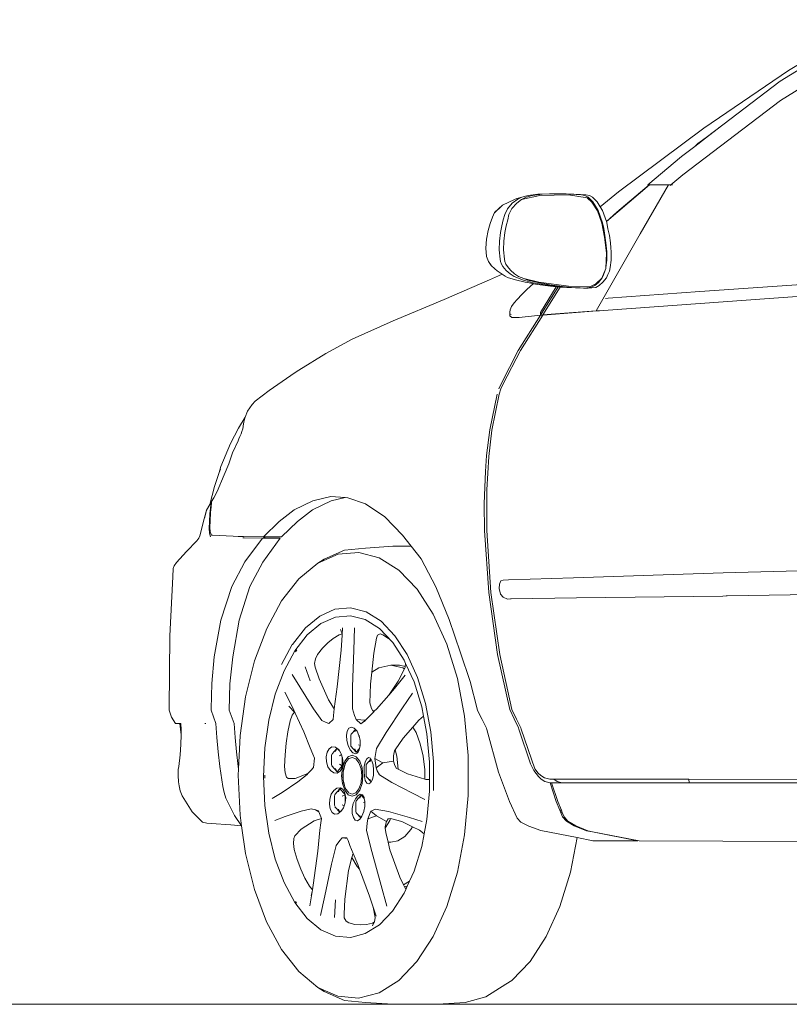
# Model space of a CAD drawing. Header units: inches. Extents: x 1987 to 3775, y 142 to 1299.
# Tile 36 of 50: x 2948 to 2991, y 1212 to 1268. Entities that reach past the tile are written whole.
import ezdxf

# ---------------------------------------------------------------- set-up
doc = ezdxf.new("R2010")
doc.units = ezdxf.units.IN
doc.header["$MEASUREMENT"] = 0
doc.layers.add('CAR', color=173, linetype='Continuous', lineweight=13)

# ---------------------------------------------------------------- blocks, each defined once
blk = doc.blocks.new('A$C50574290')
at = {"layer": 'CAR'}
for p, q in [((78.227, 55.84), (83.046, 52.96)), ((83.52, 52.35), (78.807, 55.268)), ((78.878, 54.132), (83.498, 51.266)), ((83.046, 52.96), (87.848, 49.69)), ((86.756, 49.881), (83.52, 52.35)), ((83.498, 51.266), (89.028, 47.051)), ((86.772, 49.87), (86.756, 49.881)), ((87.571, 49.259), (86.756, 49.881)), ((86.772, 49.87), (87.707, 49.166)), ((87.707, 49.166), (87.571, 49.259)), ((88.362, 48.656), (87.571, 49.259)), ((87.707, 49.166), (88.178, 48.811)), ((87.848, 49.69), (92.678, 46.075)), ((88.178, 48.811), (88.362, 48.656)), ((89.114, 48.082), (88.362, 48.656)), ((91.016, 46.484), (89.114, 48.082)), ((89.028, 47.051), (89.716, 46.48)), ((89.625, 46.48), (89.694, 46.48)), ((89.747, 46.437), (89.694, 46.48)), ((89.716, 46.48), (89.694, 46.48)), ((89.716, 46.48), (89.856, 46.48)), ((89.856, 46.48), (90.57, 46.483)), ((91.453, 43.693), (89.856, 46.48)), ((90.573, 46.48), (89.856, 46.48)), ((90.57, 46.483), (90.933, 46.484)), ((90.57, 46.483), (90.573, 46.48)), ((90.573, 46.48), (90.929, 46.48)), ((90.929, 46.48), (90.932, 46.477)), ((90.94, 46.478), (90.932, 46.477)), ((90.932, 46.477), (93.364, 44.39)), ((90.933, 46.484), (90.94, 46.478)), ((90.933, 46.484), (90.977, 46.484)), ((90.94, 46.478), (92.777, 44.926)), ((90.977, 46.484), (91.016, 46.484)), ((91.016, 46.484), (90.98, 46.481)), ((92.678, 46.075), (93.722, 45.231)), ((94.164, 45.78), (94.328, 45.864)), ((94.328, 45.864), (94.537, 45.9)), ((94.41, 45.776), (94.585, 45.863)), ((95.521, 45.9), (94.464, 45.736)), ((94.537, 45.9), (94.845, 45.928)), ((94.585, 45.863), (94.784, 45.904)), ((94.784, 45.904), (95.086, 45.925)), ((94.845, 45.928), (95.221, 45.944)), ((95.086, 45.925), (95.464, 45.943)), ((95.221, 45.944), (95.648, 45.972)), ((95.464, 45.943), (95.891, 45.957)), ((97.145, 45.864), (95.521, 45.9)), ((95.648, 45.972), (96.346, 45.964)), ((95.891, 45.957), (96.425, 45.961)), ((96.346, 45.964), (96.598, 45.962)), ((96.346, 45.964), (96.425, 45.961)), ((96.425, 45.961), (97.019, 45.94)), ((96.598, 45.962), (97.268, 45.938)), ((97.019, 45.94), (97.563, 45.868)), ((98.188, 45.641), (97.145, 45.864)), ((97.268, 45.938), (97.806, 45.874)), ((97.563, 45.868), (97.915, 45.776)), ((97.806, 45.874), (98.447, 45.696)), ((97.806, 45.874), (98.165, 45.769)), ((93.593, 45.02), (93.722, 45.231)), ((93.722, 45.231), (93.897, 45.52)), ((93.843, 45.016), (94.148, 45.519)), ((94.192, 45.487), (93.873, 44.996)), ((93.897, 45.52), (94.164, 45.78)), ((94.148, 45.519), (94.41, 45.776)), ((94.464, 45.736), (94.192, 45.487)), ((97.915, 45.776), (98.158, 45.664)), ((98.158, 45.664), (98.188, 45.641)), ((98.165, 45.769), (98.403, 45.66)), ((98.188, 45.641), (98.459, 45.428)), ((98.403, 45.66), (98.712, 45.435)), ((98.447, 45.696), (98.582, 45.637)), ((98.459, 45.428), (98.736, 45.124)), ((98.582, 45.637), (99.271, 45.318)), ((98.712, 45.435), (98.977, 45.118)), ((99.271, 45.318), (99.721, 44.914)), ((99.271, 45.318), (99.322, 45.27)), ((99.322, 45.27), (99.724, 44.891)), ((92.777, 44.926), (93.37, 44.404)), ((93.37, 44.404), (93.593, 45.02)), ((93.596, 44.327), (93.843, 45.016)), ((93.873, 44.996), (93.639, 44.307)), ((98.736, 45.124), (98.904, 44.796)), ((98.904, 44.796), (98.972, 44.496)), ((98.977, 45.118), (99.139, 44.794)), ((99.139, 44.794), (99.224, 44.498)), ((99.721, 44.914), (99.836, 44.638)), ((93.282, 43.98), (93.343, 44.332)), ((93.343, 44.332), (93.364, 44.39)), ((93.364, 44.39), (93.37, 44.404)), ((93.639, 44.307), (93.487, 43.511)), ((93.523, 43.99), (93.596, 44.327)), ((98.972, 44.496), (99.061, 44.156)), ((99.061, 44.156), (99.136, 43.764)), ((99.224, 44.498), (99.308, 44.153)), ((99.308, 44.153), (99.382, 43.768)), ((99.836, 44.638), (99.958, 44.289)), ((99.958, 44.289), (100.072, 43.887)), ((93.946, 39.326), (91.453, 43.693)), ((93.145, 43.176), (93.203, 43.604)), ((93.203, 43.604), (93.282, 43.98)), ((93.395, 43.176), (93.453, 43.599)), ((93.453, 43.599), (93.523, 43.99)), ((99.136, 43.764), (99.194, 43.284)), ((99.382, 43.768), (99.44, 43.289)), ((100.072, 43.887), (100.17, 43.389)), ((93.121, 42.911), (93.145, 43.176)), ((93.353, 42.681), (93.395, 43.176)), ((93.487, 43.511), (93.37, 42.592)), ((99.194, 43.284), (99.205, 42.784)), ((99.44, 43.289), (99.454, 42.784)), ((100.17, 43.389), (100.21, 42.884)), ((93.1, 42.684), (93.121, 42.911)), ((93.104, 42.204), (93.1, 42.684)), ((93.349, 42.209), (93.353, 42.681)), ((93.37, 42.592), (93.411, 41.732)), ((99.205, 42.784), (99.15, 42.268)), ((99.454, 42.784), (99.407, 42.266)), ((100.21, 42.884), (100.168, 42.401)), ((93.148, 41.792), (93.104, 42.204)), ((93.395, 41.792), (93.349, 42.209)), ((99.068, 41.984), (98.986, 41.84)), ((99.126, 42.12), (99.068, 41.984)), ((99.15, 42.268), (99.126, 42.12)), ((99.314, 41.982), (99.238, 41.85)), ((99.372, 42.121), (99.314, 41.982)), ((99.407, 42.266), (99.372, 42.121)), ((99.901, 41.902), (99.694, 41.704)), ((100.022, 42.07), (99.901, 41.902)), ((100.022, 42.07), (99.915, 41.926)), ((100.066, 42.13), (100.022, 42.07)), ((100.066, 42.13), (100.069, 42.135)), ((100.168, 42.401), (100.069, 42.135)), ((93.203, 41.576), (93.148, 41.792)), ((93.285, 41.38), (93.203, 41.576)), ((93.367, 41.208), (93.285, 41.38)), ((93.411, 41.732), (93.395, 41.792)), ((93.411, 41.732), (93.639, 41.19)), ((93.452, 41.574), (93.411, 41.732)), ((93.529, 41.378), (93.452, 41.574)), ((93.62, 41.204), (93.529, 41.378)), ((98.586, 41.424), (98.357, 41.272)), ((98.805, 41.632), (98.586, 41.424)), ((98.837, 41.427), (98.606, 41.269)), ((98.986, 41.84), (98.805, 41.632)), ((99.055, 41.623), (98.837, 41.427)), ((99.238, 41.85), (99.055, 41.623)), ((99.288, 41.407), (99.122, 41.297)), ((99.576, 41.598), (99.288, 41.407)), ((99.484, 41.317), (99.288, 41.407)), ((99.694, 41.704), (99.576, 41.598)), ((88.069, 40.421), (76.057, 41.273)), ((93.569, 40.948), (93.367, 41.208)), ((93.781, 40.76), (93.569, 40.948)), ((93.818, 40.94), (93.62, 41.204)), ((93.639, 41.19), (93.967, 40.86)), ((94.026, 40.76), (93.818, 40.94)), ((93.967, 40.86), (94.276, 40.707)), ((95.527, 40.719), (97.202, 40.955)), ((96.588, 40.804), (95.853, 40.708)), ((96.842, 40.801), (96.097, 40.701)), ((97.287, 40.825), (96.535, 40.727)), ((97.252, 40.932), (96.588, 40.804)), ((97.517, 40.926), (96.842, 40.801)), ((97.202, 40.955), (98.058, 41.161)), ((97.819, 41.072), (97.252, 40.932)), ((97.52, 40.867), (97.287, 40.825)), ((98.069, 41.068), (97.517, 40.926)), ((97.552, 40.873), (97.52, 40.867)), ((97.546, 40.845), (97.52, 40.867)), ((97.552, 40.873), (97.546, 40.845)), ((97.654, 40.752), (97.546, 40.845)), ((97.975, 40.949), (97.552, 40.873)), ((98.058, 41.161), (97.819, 41.072)), ((98.521, 41.078), (97.975, 40.949)), ((98.357, 41.272), (98.058, 41.161)), ((98.606, 41.269), (98.069, 41.068)), ((98.983, 41.219), (98.521, 41.078)), ((99.122, 41.297), (98.983, 41.219)), ((100.009, 41.08), (99.484, 41.317)), ((102.566, 39.976), (100.009, 41.08)), ((75.021, 40.679), (84.129, 40.037)), ((93.265, 40.04), (88.069, 40.421)), ((93.972, 40.66), (93.781, 40.76)), ((94.413, 40.616), (93.972, 40.66)), ((94.216, 40.667), (94.026, 40.76)), ((94.619, 40.619), (94.216, 40.667)), ((94.276, 40.707), (95.527, 40.719)), ((94.619, 40.619), (94.413, 40.616)), ((94.413, 40.616), (94.548, 40.615)), ((94.548, 40.615), (94.662, 40.614)), ((94.868, 40.624), (94.619, 40.619)), ((95.124, 40.625), (94.662, 40.614)), ((95.35, 40.66), (94.868, 40.624)), ((95.607, 40.654), (95.124, 40.625)), ((95.549, 40.65), (95.124, 40.625)), ((95.853, 40.708), (95.35, 40.66)), ((95.549, 40.65), (95.607, 40.654)), ((96.097, 40.701), (95.607, 40.654)), ((95.986, 40.678), (95.607, 40.654)), ((96.042, 40.682), (95.986, 40.678)), ((95.986, 40.678), (96.974, 39.095)), ((96.103, 40.687), (96.042, 40.682)), ((96.225, 40.698), (96.103, 40.687)), ((97.101, 39.076), (96.103, 40.687)), ((96.535, 40.727), (96.225, 40.698)), ((96.225, 40.698), (97.113, 39.24)), ((97.92, 40.504), (97.654, 40.752)), ((98.169, 40.264), (97.92, 40.504)), ((98.436, 39.976), (98.169, 40.264)), ((93.272, 39.376), (84.129, 40.037)), ((93.423, 40.029), (93.265, 40.04)), ((98.61, 39.784), (98.436, 39.976)), ((98.753, 39.572), (98.61, 39.784)), ((105.471, 38.767), (102.566, 39.976)), ((93.771, 39.336), (93.272, 39.376)), ((93.895, 39.325), (93.771, 39.336)), ((93.946, 39.326), (93.895, 39.325)), ((96.266, 39.134), (93.895, 39.325)), ((96.256, 39.15), (93.946, 39.326)), ((96.256, 39.15), (96.266, 39.134)), ((96.974, 39.095), (96.256, 39.15)), ((96.724, 39.097), (96.266, 39.134)), ((96.724, 39.097), (96.974, 39.095)), ((96.977, 39.076), (96.724, 39.097)), ((97.101, 39.076), (97.113, 39.24)), ((98.834, 39.388), (98.753, 39.572)), ((98.769, 39.112), (98.848, 39.164)), ((98.857, 39.256), (98.834, 39.388)), ((98.849, 39.156), (98.845, 39.05)), ((98.857, 39.256), (98.849, 39.156)), ((98.245, 37.079), (96.977, 39.076)), ((97.101, 39.076), (96.977, 39.076)), ((98.319, 38.947), (97.101, 39.076)), ((97.101, 39.076), (98.369, 37.079)), ((98.739, 38.959), (98.319, 38.947)), ((98.845, 39.05), (98.739, 38.959)), ((107.79, 37.72), (105.471, 38.767)), ((109.282, 36.909), (107.79, 37.72)), ((99.245, 35.143), (98.245, 37.079)), ((98.369, 37.079), (99.369, 35.143)), ((110.829, 35.967), (109.282, 36.909)), ((110.829, 35.967), (111.028, 35.833)), ((111.028, 35.833), (112.509, 34.802)), ((99.357, 34.899), (99.245, 35.143)), ((99.446, 34.611), (99.357, 34.899)), ((99.369, 35.143), (99.481, 34.899)), ((112.509, 34.802), (113.297, 34.211)), ((99.876, 32.56), (99.446, 34.611)), ((99.559, 34.596), (99.991, 32.576)), ((113.474, 34.014), (113.297, 34.211)), ((113.735, 33.643), (113.474, 34.014)), ((113.865, 33.305), (113.735, 33.643)), ((113.865, 33.305), (114.243, 32.684)), ((113.91, 33.189), (113.865, 33.305)), ((113.952, 32.913), (113.91, 33.189)), ((100.049, 31.061), (99.876, 32.56)), ((99.991, 32.576), (100.169, 31.129)), ((114.005, 32.63), (113.952, 32.913)), ((114.045, 32.49), (114.005, 32.63)), ((114.099, 32.348), (114.045, 32.49)), ((114.694, 31.804), (114.243, 32.684)), ((114.162, 32.206), (114.099, 32.348)), ((114.226, 32.063), (114.162, 32.206)), ((114.267, 31.965), (114.226, 32.063)), ((114.581, 31.277), (114.267, 31.965)), ((114.794, 30.657), (114.581, 31.277)), ((115.239, 30.505), (114.694, 31.804)), ((100.158, 29.173), (100.049, 31.061)), ((100.169, 31.129), (100.223, 30.217)), ((100.223, 30.217), (100.269, 29.327)), ((115.053, 30.033), (114.794, 30.657)), ((115.239, 30.505), (115.331, 30.152)), ((115.331, 30.152), (115.265, 30.343)), ((115.462, 29.075), (115.053, 30.033)), ((115.605, 29.357), (115.331, 30.152)), ((100.163, 26.88), (100.158, 29.173)), ((100.269, 29.327), (100.297, 28.376)), ((115.642, 28.731), (115.462, 29.075)), ((115.605, 29.357), (115.872, 28.339)), ((107.035, 28.381), (108.034, 28.733)), ((108.034, 28.733), (108.201, 28.745)), ((108.201, 28.745), (109.012, 28.804)), ((108.201, 28.745), (108.994, 28.56)), ((108.994, 28.56), (110.04, 28.048)), ((109.012, 28.804), (110.021, 28.557)), ((110.021, 28.557), (111.079, 28.05)), ((115.769, 28.513), (115.642, 28.731)), ((115.772, 28.484), (115.769, 28.513)), ((115.79, 28.481), (115.772, 28.484)), ((115.796, 28.197), (115.772, 28.484)), ((115.79, 28.481), (115.833, 28.133)), ((115.872, 28.339), (115.79, 28.481)), ((100.297, 28.376), (100.287, 26.88)), ((105.939, 27.638), (107.035, 28.381)), ((110.04, 28.048), (110.9, 27.384)), ((111.079, 28.05), (111.938, 27.385)), ((115.824, 27.899), (115.796, 28.197)), ((115.833, 28.133), (115.861, 27.835)), ((116.056, 28.017), (115.872, 28.339)), ((116.161, 27.636), (116.056, 28.017)), ((116.056, 28.017), (116.182, 27.536)), ((104.941, 26.6), (105.939, 27.638)), ((110.9, 27.384), (111.811, 26.52)), ((111.938, 27.385), (112.824, 26.52)), ((115.86, 27.42), (115.824, 27.899)), ((115.877, 27.062), (115.86, 27.42)), ((115.861, 27.835), (115.897, 27.356)), ((116.161, 27.636), (116.182, 27.536)), ((116.182, 27.536), (116.435, 26.571)), ((99.925, 23.357), (100.163, 26.88)), ((100.287, 26.88), (100.048, 23.357)), ((115.847, 26.787), (115.877, 27.062)), ((115.914, 26.998), (115.885, 26.723)), ((115.897, 27.356), (115.914, 26.998)), ((104.446, 25.975), (104.941, 26.6)), ((111.811, 26.52), (112.677, 26.52)), ((111.878, 26.44), (112.86, 25.08)), ((112.816, 26.44), (111.878, 26.44)), ((112.677, 26.52), (112.824, 26.52)), ((112.677, 26.52), (112.796, 26.475)), ((112.807, 26.455), (112.796, 26.475)), ((112.796, 26.475), (112.841, 26.458)), ((112.841, 26.458), (112.807, 26.455)), ((112.816, 26.44), (112.807, 26.455)), ((112.89, 26.44), (112.816, 26.44)), ((113.956, 26.527), (112.824, 26.52)), ((112.841, 26.458), (112.89, 26.44)), ((113.92, 26.446), (112.89, 26.44)), ((112.89, 26.44), (113.879, 25.089)), ((113.998, 26.447), (113.92, 26.446)), ((113.956, 26.527), (114.259, 26.539)), ((114.259, 26.539), (114.543, 26.55)), ((115.343, 26.579), (114.543, 26.55)), ((115.343, 26.579), (115.721, 26.597)), ((115.721, 26.597), (115.784, 26.6)), ((115.784, 26.6), (115.847, 26.787)), ((115.885, 26.723), (115.825, 26.52)), ((116.435, 26.571), (116.498, 26.445)), ((116.498, 26.445), (116.615, 26.289)), ((116.615, 26.289), (117.186, 25.682)), ((103.881, 25.264), (104.446, 25.975)), ((105.488, 25.975), (104.446, 25.975)), ((107.029, 25.864), (105.488, 25.975)), ((108.223, 25.761), (107.029, 25.864)), ((109.388, 25.247), (108.223, 25.761)), ((103.05, 23.673), (103.881, 25.264)), ((105.148, 24.617), (106.263, 25.318)), ((106.263, 25.318), (107.425, 25.623)), ((107.425, 25.623), (108.596, 25.522)), ((108.596, 25.522), (109.74, 25.019)), ((109.74, 25.019), (109.388, 25.247)), ((117.186, 25.682), (117.76, 25.065)), ((86.746, 24.462), (78.177, 24.718)), ((104.116, 23.542), (105.148, 24.617)), ((109.74, 25.019), (110.818, 24.128)), ((112.86, 25.08), (113.605, 23.7)), ((113.879, 25.089), (114.615, 23.693)), ((117.76, 25.065), (117.897, 24.87)), ((117.897, 24.87), (117.953, 24.72)), ((117.953, 24.72), (117.973, 24.242)), ((95.243, 24.19), (86.746, 24.462)), ((98.921, 24.081), (95.243, 24.19)), ((99.219, 24.056), (98.921, 24.081)), ((99.365, 24.007), (99.219, 24.056)), ((110.818, 24.128), (111.797, 22.879)), ((118.133, 20.895), (117.973, 24.242)), ((99.445, 23.826), (99.365, 24.007)), ((99.381, 23.266), (99.46, 23.579)), ((99.46, 23.579), (99.445, 23.826)), ((102.299, 21.817), (103.05, 23.673)), ((103.199, 22.127), (104.116, 23.542)), ((113.605, 23.7), (114.212, 21.779)), ((114.615, 23.693), (115.241, 21.788)), ((86.512, 23.158), (77.987, 23.293)), ((86.512, 23.158), (86.57, 23.158)), ((86.57, 23.158), (86.766, 23.154)), ((86.766, 23.154), (95.069, 23.046)), ((98.768, 22.989), (95.069, 23.046)), ((98.768, 22.989), (98.82, 22.989)), ((98.82, 22.989), (98.988, 22.985)), ((98.988, 22.985), (99.232, 23.088)), ((99.232, 23.088), (99.381, 23.266)), ((99.424, 19.843), (99.925, 23.357)), ((100.048, 23.357), (99.547, 19.843)), ((107.882, 22.481), (107.002, 22.25)), ((108.769, 22.404), (107.882, 22.481)), ((109.635, 22.022), (108.769, 22.404)), ((111.797, 22.879), (112.644, 21.313)), ((101.649, 19.925), (102.299, 21.817)), ((102.428, 20.419), (103.199, 22.127)), ((107.002, 22.25), (106.157, 21.72)), ((107.053, 21.816), (106.248, 21.31)), ((107.816, 22.016), (107.053, 21.816)), ((107.892, 22.036), (107.816, 22.016)), ((108.738, 21.962), (107.892, 22.036)), ((109.564, 21.598), (108.738, 21.962)), ((110.451, 21.347), (109.635, 22.022)), ((114.212, 21.779), (114.574, 19.699)), ((115.241, 21.788), (115.619, 19.706)), ((106.157, 21.72), (105.375, 20.906)), ((106.248, 21.31), (105.502, 20.534)), ((107.703, 20.075), (107.669, 21.345)), ((108.336, 21.345), (108.365, 20.944)), ((108.372, 21.073), (108.453, 21.264)), ((110.342, 20.955), (109.564, 21.598)), ((111.187, 20.408), (110.451, 21.347)), ((112.644, 21.313), (113.333, 19.479)), ((105.375, 20.906), (104.681, 19.835)), ((105.495, 20.523), (105.681, 20.714)), ((105.681, 20.714), (105.726, 20.753)), ((105.681, 20.714), (105.709, 20.743)), ((105.726, 20.753), (106.051, 20.955)), ((106.051, 20.955), (106.209, 21.012)), ((106.209, 21.012), (106.348, 20.926)), ((106.348, 20.926), (106.407, 20.763)), ((106.407, 20.763), (106.56, 19.914)), ((108.365, 20.944), (108.368, 21.004)), ((108.365, 20.944), (108.428, 20.075)), ((108.368, 21.004), (108.372, 21.073)), ((108.368, 21.004), (108.541, 20.957)), ((108.541, 20.957), (108.866, 20.755)), ((108.866, 20.755), (109.176, 20.496)), ((111.049, 20.052), (110.342, 20.955)), ((118.133, 20.895), (118.176, 16.759)), ((101.826, 18.472), (102.428, 20.419)), ((105.495, 20.523), (104.84, 19.513)), ((105.502, 20.534), (105.495, 20.523)), ((109.176, 20.496), (109.474, 20.192)), ((109.474, 20.192), (109.759, 19.83)), ((111.193, 20.401), (111.187, 20.408)), ((111.803, 19.271), (111.193, 20.401)), ((99.424, 19.843), (98.727, 16.72)), ((99.547, 19.843), (98.851, 16.72)), ((101.104, 18.3), (101.649, 19.925)), ((104.681, 19.835), (104.097, 18.542)), ((106.56, 19.914), (106.677, 18.836)), ((107.772, 18.008), (107.703, 20.075)), ((108.428, 20.075), (108.648, 18.008)), ((109.759, 19.83), (109.871, 19.586)), ((109.871, 19.586), (109.923, 19.326)), ((111.013, 19.981), (110.938, 20.096)), ((111.661, 18.921), (111.049, 20.052)), ((114.574, 19.699), (114.744, 18.179)), ((115.619, 19.706), (115.759, 18.186)), ((104.76, 19.336), (104.283, 18.28)), ((104.84, 19.513), (104.76, 19.336)), ((104.779, 19.16), (104.76, 19.336)), ((105.112, 19.227), (104.779, 19.16)), ((104.784, 19.109), (104.779, 19.16)), ((104.823, 19.031), (104.784, 19.109)), ((104.823, 19.031), (104.917, 19.089)), ((105.181, 18.317), (104.823, 19.031)), ((104.917, 19.089), (105.595, 19.227)), ((105.112, 19.227), (105.595, 19.227)), ((105.595, 19.227), (106.274, 19.089)), ((106.274, 19.089), (106.677, 18.836)), ((109.893, 19.127), (109.668, 18.45)), ((109.923, 19.326), (109.893, 19.127)), ((110.452, 19.146), (110.184, 18.35)), ((113.333, 19.479), (113.842, 17.436)), ((101.415, 16.349), (101.826, 18.472)), ((104.097, 18.542), (103.641, 17.068)), ((104.793, 18.658), (105.389, 17.913)), ((106.677, 18.836), (106.75, 18.158)), ((109.668, 18.45), (109.133, 17.275)), ((109.99, 16.766), (111.192, 18.701)), ((112.159, 17.596), (111.661, 18.921)), ((100.696, 16.748), (101.104, 18.3)), ((104.283, 18.28), (103.849, 16.875)), ((105.716, 17.541), (105.181, 18.317)), ((105.389, 17.913), (105.716, 17.541)), ((106.75, 18.158), (106.795, 17.093)), ((107.781, 16.756), (107.772, 18.008)), ((108.648, 18.008), (108.818, 16.756)), ((114.744, 18.179), (114.766, 16.691)), ((115.759, 18.186), (115.799, 16.761)), ((104.938, 16.814), (104.379, 17.649)), ((105.716, 17.541), (106.417, 16.743)), ((111.61, 17.696), (111.179, 16.855)), ((112.526, 16.121), (112.159, 17.596)), ((113.842, 17.436), (114.155, 15.251)), ((103.641, 17.068), (103.329, 15.46)), ((103.849, 16.875), (103.745, 16.339)), ((105.873, 15.416), (104.938, 16.814)), ((106.702, 16.771), (106.627, 16.639)), ((106.795, 17.093), (106.702, 16.771)), ((107.657, 16.376), (107.781, 16.756)), ((109.133, 17.275), (108.818, 16.756)), ((108.818, 16.756), (108.848, 16.376)), ((109.524, 16.102), (109.99, 16.766)), ((111.179, 16.855), (111.021, 16.507)), ((111.053, 16.542), (111.383, 16.909)), ((115.799, 16.761), (115.798, 16.68)), ((118.176, 16.759), (118.174, 16.677)), ((98.472, 16.18), (98.727, 16.72)), ((98.851, 16.72), (98.598, 16.184)), ((100.413, 16.147), (100.675, 16.672)), ((100.675, 16.672), (100.696, 16.748)), ((101.205, 14.118), (101.415, 16.349)), ((103.745, 16.339), (103.551, 15.342)), ((103.745, 16.339), (104.011, 16.108)), ((106.417, 16.743), (106.519, 16.639)), ((106.519, 16.639), (106.627, 16.639)), ((106.519, 16.639), (106.587, 16.57)), ((106.627, 16.639), (106.587, 16.57)), ((106.587, 16.57), (107.039, 16.111)), ((107.564, 16.143), (107.657, 16.376)), ((108.848, 16.376), (108.869, 16.143)), ((111.021, 16.507), (110.539, 15.446)), ((111.021, 16.507), (111.053, 16.542)), ((111.053, 16.542), (111.08, 16.544)), ((111.08, 16.544), (111.199, 16.392)), ((111.199, 16.392), (111.319, 16.077)), ((114.766, 16.691), (114.491, 15.919)), ((115.664, 16.303), (115.526, 15.919)), ((115.798, 16.68), (115.664, 16.303)), ((118.049, 16.291), (117.819, 15.917)), ((118.174, 16.677), (118.049, 16.291)), ((98.209, 15.6), (98.233, 15.68)), ((98.233, 15.68), (98.472, 16.18)), ((98.357, 15.68), (98.332, 15.598)), ((98.598, 16.184), (98.357, 15.68)), ((100.158, 15.588), (100.177, 15.662)), ((100.177, 15.662), (100.413, 16.147)), ((104.011, 16.108), (104.346, 15.723)), ((104.346, 15.723), (104.165, 15.408)), ((104.346, 15.723), (104.894, 15.091)), ((107.045, 16.106), (107.039, 16.111)), ((107.045, 16.106), (107.564, 16.143)), ((107.312, 15.908), (107.045, 16.106)), ((107.045, 16.106), (107.064, 16.086)), ((107.064, 16.086), (107.219, 15.967)), ((107.219, 15.967), (107.312, 15.908)), ((107.312, 15.908), (107.564, 16.143)), ((107.674, 15.657), (107.607, 15.586)), ((107.831, 15.714), (107.674, 15.657)), ((107.975, 15.657), (107.831, 15.714)), ((108.077, 15.494), (107.975, 15.657)), ((108.869, 16.143), (109.11, 15.92)), ((109.11, 15.92), (109.275, 15.981)), ((109.275, 15.981), (109.524, 16.102)), ((111.319, 16.077), (111.441, 15.461)), ((112.751, 14.542), (112.526, 16.121)), ((114.491, 15.919), (114.44, 15.131)), ((115.471, 15.13), (115.526, 15.919)), ((116.091, 15.919), (116.151, 15.919)), ((117.507, 15.919), (117.505, 15.579)), ((117.581, 15.918), (117.505, 15.286)), ((117.538, 15.918), (117.505, 15.579)), ((117.507, 15.93), (117.801, 15.919)), ((117.507, 15.93), (117.507, 15.919)), ((117.507, 15.919), (117.538, 15.918)), ((117.581, 15.918), (117.819, 15.917)), ((117.801, 15.919), (117.819, 15.917)), ((97.436, 13.361), (98.209, 15.6)), ((98.332, 15.598), (97.669, 13.645)), ((99.485, 13.16), (100.158, 15.588)), ((103.329, 15.46), (103.171, 13.77)), ((103.551, 15.342), (103.4, 13.73)), ((104.165, 15.408), (103.928, 14.778)), ((104.894, 15.091), (105.347, 14.427)), ((106.42, 14.515), (105.873, 15.416)), ((107.406, 15.226), (107.35, 14.964)), ((107.412, 15.251), (107.406, 15.226)), ((107.406, 15.226), (107.434, 15.212)), ((107.52, 15.494), (107.412, 15.251)), ((107.594, 15.573), (107.52, 15.494)), ((107.607, 15.586), (107.594, 15.573)), ((107.594, 15.573), (107.652, 15.455)), ((107.85, 15.315), (107.607, 15.586)), ((107.863, 15.296), (107.87, 15.212)), ((107.87, 15.212), (107.87, 14.725)), ((108.117, 15.251), (108.077, 15.494)), ((108.106, 14.964), (108.117, 15.251)), ((110.539, 15.446), (110.174, 14.54)), ((111.441, 15.461), (111.534, 14.808)), ((114.155, 15.251), (114.244, 13.338)), ((114.44, 15.131), (114.364, 14.323)), ((115.471, 15.13), (115.394, 14.316)), ((117.505, 15.579), (117.504, 15.359)), ((117.505, 15.286), (117.504, 15.359)), ((117.514, 14.739), (117.505, 15.286)), ((103.928, 14.778), (103.765, 14.068)), ((107.35, 14.964), (107.343, 14.676)), ((107.343, 14.676), (107.434, 14.725)), ((107.343, 14.676), (107.374, 14.515)), ((107.564, 14.303), (107.862, 14.636)), ((107.862, 14.636), (107.87, 14.725)), ((107.907, 14.433), (108.028, 14.676)), ((108.028, 14.676), (108.106, 14.964)), ((108.744, 14.585), (108.639, 14.507)), ((108.948, 14.598), (108.744, 14.585)), ((109.09, 14.498), (108.948, 14.598)), ((110.174, 14.54), (110.022, 14.185)), ((111.534, 14.808), (111.599, 14.143)), ((112.827, 12.912), (112.751, 14.542)), ((117.544, 14.15), (117.514, 14.739)), ((101.206, 11.85), (101.205, 14.118)), ((103.765, 14.068), (103.681, 13.306)), ((105.183, 13.332), (105.264, 14.068)), ((105.264, 14.068), (105.347, 14.427)), ((105.347, 14.427), (105.386, 14.37)), ((105.386, 14.37), (105.443, 14.09)), ((105.443, 14.09), (105.443, 13.793)), ((106.478, 14.162), (106.42, 14.515)), ((106.501, 13.932), (106.478, 14.162)), ((106.872, 13.996), (106.762, 13.956)), ((106.97, 13.923), (106.872, 13.996)), ((107.364, 13.787), (107.559, 14.04)), ((107.374, 14.515), (107.564, 14.303)), ((107.374, 14.515), (107.391, 14.433)), ((107.391, 14.433), (107.449, 14.303)), ((107.449, 14.303), (107.564, 14.303)), ((107.449, 14.303), (107.464, 14.27)), ((107.464, 14.27), (107.6, 14.213)), ((107.559, 14.04), (107.79, 14.128)), ((107.652, 14.482), (107.564, 14.303)), ((107.79, 14.005), (107.584, 13.926)), ((107.6, 14.213), (107.761, 14.27)), ((107.761, 14.27), (107.907, 14.433)), ((107.79, 14.128), (108.02, 14.04)), ((107.959, 13.94), (107.79, 14.005)), ((108.001, 14.055), (108.02, 14.04)), ((108.02, 14.04), (108.216, 13.787)), ((108.348, 13.969), (108.31, 13.677)), ((108.354, 13.99), (108.348, 13.969)), ((108.409, 14.161), (108.354, 13.99)), ((108.354, 13.99), (108.354, 13.525)), ((108.436, 14.245), (108.409, 14.161)), ((108.409, 14.161), (108.522, 14.101)), ((108.517, 14.371), (108.436, 14.245)), ((108.637, 14.507), (108.517, 14.371)), ((108.574, 14.461), (108.517, 14.371)), ((108.637, 14.507), (108.574, 14.461)), ((108.637, 14.507), (108.639, 14.507)), ((108.659, 14.509), (108.74, 14.344)), ((108.936, 14.205), (108.667, 14.506)), ((108.951, 14.182), (108.958, 14.101)), ((108.958, 14.101), (108.958, 13.614)), ((109.21, 14.301), (109.09, 14.498)), ((109.27, 14.035), (109.21, 14.301)), ((109.253, 13.743), (109.27, 14.035)), ((110.022, 14.185), (109.928, 13.954)), ((111.599, 14.143), (111.63, 13.485)), ((114.364, 14.323), (114.266, 13.483)), ((115.394, 14.316), (115.293, 13.479)), ((117.622, 13.479), (117.544, 14.15)), ((97.669, 13.645), (97.488, 13.257)), ((103.171, 12.13), (103.171, 13.77)), ((103.4, 12.093), (103.4, 13.73)), ((105.381, 13.55), (105.27, 13.377)), ((105.443, 13.793), (105.381, 13.55)), ((106.052, 13.687), (105.443, 13.793)), ((106.052, 13.687), (106.501, 13.932)), ((106.44, 13.404), (106.052, 13.687)), ((106.372, 13.245), (106.44, 13.404)), ((106.44, 13.404), (106.501, 13.932)), ((106.609, 13.574), (106.575, 13.29)), ((106.676, 13.807), (106.609, 13.574)), ((106.722, 13.887), (106.676, 13.807)), ((106.728, 13.898), (106.722, 13.887)), ((106.722, 13.887), (106.79, 13.749)), ((106.762, 13.956), (106.728, 13.898)), ((107, 13.594), (106.728, 13.898)), ((107.054, 13.746), (106.97, 13.923)), ((107, 13.594), (107.008, 13.505)), ((107.008, 13.505), (107.008, 13.018)), ((107.111, 13.494), (107.054, 13.746)), ((107.119, 13.204), (107.111, 13.494)), ((107.188, 12.964), (107.234, 13.409)), ((107.234, 13.409), (107.364, 13.787)), ((107.409, 13.7), (107.292, 13.362)), ((107.584, 13.926), (107.409, 13.7)), ((107.959, 13.94), (107.994, 13.913)), ((107.979, 13.933), (107.959, 13.94)), ((107.996, 13.926), (107.979, 13.933)), ((107.994, 13.913), (107.996, 13.91)), ((108.171, 13.7), (107.996, 13.926)), ((107.999, 13.909), (107.996, 13.91)), ((108.108, 13.767), (108.098, 13.786)), ((108.17, 13.65), (108.108, 13.767)), ((108.17, 13.648), (108.17, 13.65)), ((108.213, 13.568), (108.17, 13.648)), ((108.287, 13.362), (108.171, 13.7)), ((108.216, 13.787), (108.346, 13.409)), ((108.218, 13.55), (108.218, 13.554)), ((108.302, 13.167), (108.218, 13.55)), ((108.31, 13.677), (108.335, 13.525)), ((108.354, 13.525), (108.335, 13.525)), ((108.335, 13.525), (108.354, 13.411)), ((108.346, 13.409), (108.392, 12.964)), ((108.354, 13.525), (108.522, 13.614)), ((108.354, 13.525), (108.652, 13.192)), ((108.354, 13.411), (108.478, 13.214)), ((108.652, 13.192), (108.95, 13.525)), ((108.95, 13.525), (108.958, 13.614)), ((109.026, 13.251), (109.175, 13.467)), ((109.175, 13.467), (109.253, 13.743)), ((109.928, 13.954), (109.991, 13.427)), ((109.991, 13.427), (110.132, 13.269)), ((111.63, 13.485), (111.59, 13.123)), ((114.266, 13.483), (114.244, 13.338)), ((115.293, 13.479), (115.124, 12.359)), ((117.669, 13.322), (117.622, 13.479)), ((96.882, 12.836), (97.095, 12.975)), ((97.231, 12.918), (97.072, 12.775)), ((97.095, 12.975), (97.251, 13.118)), ((97.488, 13.257), (97.231, 12.918)), ((97.251, 13.118), (97.436, 13.361)), ((98.869, 11.5), (99.485, 13.16)), ((103.681, 13.306), (103.681, 12.773)), ((104.659, 13.062), (103.681, 12.773)), ((105.183, 13.332), (104.659, 13.062)), ((105.27, 13.377), (105.183, 13.332)), ((105.543, 12.577), (106.245, 13.012)), ((106.245, 13.012), (106.372, 13.245)), ((106.575, 13.29), (106.588, 13)), ((106.588, 13), (106.636, 12.748)), ((106.713, 12.608), (107, 12.929)), ((107, 12.929), (107.008, 13.018)), ((107.055, 12.686), (107.094, 12.92)), ((107.094, 12.92), (107.119, 13.204)), ((107.234, 12.518), (107.188, 12.964)), ((107.292, 13.362), (107.251, 12.964)), ((107.251, 12.964), (107.272, 12.758)), ((108.328, 12.964), (108.287, 13.362)), ((108.287, 12.565), (108.328, 12.964)), ((108.302, 12.739), (108.302, 13.167)), ((108.392, 12.964), (108.346, 12.518)), ((108.478, 13.214), (108.641, 13.114)), ((108.544, 13.192), (108.652, 13.192)), ((108.641, 13.114), (108.828, 13.127)), ((108.74, 13.37), (108.652, 13.192)), ((108.828, 13.127), (109.026, 13.251)), ((110.132, 13.269), (110.312, 13.082)), ((111.024, 12.805), (110.312, 13.082)), ((110.312, 13.082), (110.353, 13.039)), ((110.353, 13.039), (110.878, 12.612)), ((111.518, 12.884), (111.417, 12.799)), ((111.59, 13.123), (111.518, 12.884)), ((112.751, 12.826), (112.752, 12.99)), ((112.751, 11.281), (112.827, 12.912)), ((114.26, 12.992), (114.155, 10.734)), ((114.244, 13.338), (114.26, 12.992)), ((117.639, 12.622), (117.658, 12.977)), ((117.658, 12.977), (117.669, 13.322)), ((75.205, 12.56), (88.67, 12.56)), ((75.336, 12.756), (88.685, 12.76)), ((88.67, 12.56), (88.685, 12.76)), ((88.67, 12.56), (95.881, 12.56)), ((88.685, 12.76), (96.356, 12.76)), ((96.167, 12.64), (95.881, 12.56)), ((95.881, 12.56), (96.478, 12.56)), ((96.131, 11.496), (96.478, 12.56)), ((96.356, 12.76), (96.167, 12.64)), ((96.561, 12.56), (96.214, 11.496)), ((96.356, 12.76), (96.589, 12.76)), ((96.478, 12.56), (96.561, 12.56)), ((96.856, 12.636), (96.561, 12.56)), ((96.589, 12.76), (96.882, 12.836)), ((97.072, 12.775), (96.856, 12.636)), ((103.622, 12.756), (103.4, 12.751)), ((103.681, 12.773), (103.622, 12.756)), ((104.375, 11.965), (105.543, 12.577)), ((106.636, 12.748), (106.71, 12.613)), ((106.79, 12.775), (106.71, 12.613)), ((106.71, 12.613), (106.713, 12.608)), ((106.713, 12.608), (106.733, 12.571)), ((106.733, 12.571), (106.847, 12.498)), ((106.847, 12.498), (106.961, 12.538)), ((106.961, 12.538), (107.055, 12.686)), ((107.364, 12.141), (107.234, 12.518)), ((107.273, 12.756), (107.272, 12.758)), ((107.276, 12.724), (107.292, 12.565)), ((107.292, 12.565), (107.409, 12.228)), ((108.131, 12.184), (108.186, 12.289)), ((108.171, 12.228), (108.227, 12.391)), ((108.346, 12.518), (108.216, 12.141)), ((108.227, 12.391), (108.287, 12.565)), ((108.229, 12.406), (108.302, 12.739)), ((110.878, 12.612), (111.759, 12.013)), ((111.417, 12.799), (111.024, 12.805)), ((115.124, 12.359), (115.052, 12.015)), ((117.613, 12.393), (117.548, 12.102)), ((117.639, 12.622), (117.613, 12.393)), ((101.415, 9.62), (101.206, 11.85)), ((103.4, 12.093), (103.551, 10.482)), ((103.679, 11.621), (104.375, 11.965)), ((107.277, 11.863), (107.11, 11.677)), ((107.12, 11.731), (107.11, 11.677)), ((107.216, 11.874), (107.12, 11.731)), ((107.346, 11.91), (107.216, 11.874)), ((107.235, 11.863), (107.277, 11.863)), ((107.575, 11.531), (107.277, 11.863)), ((107.277, 11.863), (107.365, 11.685)), ((107.48, 11.831), (107.346, 11.91)), ((107.559, 11.888), (107.364, 12.141)), ((107.409, 12.228), (107.584, 12.002)), ((107.611, 11.65), (107.48, 11.831)), ((107.79, 11.8), (107.559, 11.888)), ((107.584, 12.002), (107.79, 11.922)), ((107.79, 11.922), (107.986, 11.998)), ((108.02, 11.888), (107.79, 11.8)), ((107.986, 11.998), (107.996, 12.002)), ((107.991, 11.864), (108.02, 11.888)), ((107.996, 12.002), (108.026, 12.043)), ((108.216, 12.141), (108.02, 11.888)), ((108.026, 12.043), (108.171, 12.228)), ((108.19, 11.872), (108.163, 11.712)), ((108.192, 11.886), (108.19, 11.872)), ((108.19, 11.872), (108.19, 11.442)), ((108.193, 11.891), (108.192, 11.886)), ((108.192, 11.886), (108.357, 11.799)), ((108.488, 12.22), (108.193, 11.891)), ((108.207, 11.977), (108.193, 11.891)), ((108.307, 12.174), (108.207, 11.977)), ((108.462, 12.273), (108.307, 12.174)), ((108.441, 12.22), (108.488, 12.22)), ((108.666, 12.259), (108.462, 12.273)), ((108.78, 11.894), (108.488, 12.22)), ((108.488, 12.22), (108.575, 12.042)), ((108.839, 12.134), (108.666, 12.259)), ((108.786, 11.886), (108.794, 11.799)), ((108.794, 11.799), (108.794, 11.312)), ((108.978, 11.917), (108.839, 12.134)), ((109.061, 11.642), (108.978, 11.917)), ((111.759, 12.013), (112.331, 11.678)), ((115.052, 12.015), (114.957, 11.694)), ((117.445, 11.822), (116.879, 10.922)), ((117.548, 12.102), (117.445, 11.822)), ((95.925, 11.006), (96.131, 11.496)), ((96.214, 11.496), (96.008, 11.006)), ((98.439, 10.554), (98.869, 11.5)), ((107.076, 11.479), (107.075, 11.218)), ((107.075, 11.218), (107.134, 10.948)), ((107.11, 11.677), (107.076, 11.5)), ((107.076, 11.5), (107.076, 11.479)), ((107.076, 11.479), (107.146, 11.441)), ((107.575, 11.531), (107.583, 11.441)), ((107.583, 11.441), (107.583, 10.954)), ((107.738, 11.395), (107.611, 11.65)), ((107.793, 11.104), (107.738, 11.395)), ((108.163, 11.712), (108.19, 11.442)), ((108.19, 11.442), (108.192, 11.419)), ((108.192, 11.419), (108.252, 11.255)), ((108.252, 11.255), (108.357, 11.312)), ((108.252, 11.255), (108.292, 11.143)), ((108.488, 10.89), (108.77, 11.205)), ((108.787, 11.23), (108.794, 11.312)), ((109.042, 11.084), (109.078, 11.349)), ((109.078, 11.349), (109.061, 11.642)), ((112.526, 9.702), (112.751, 11.281)), ((114.957, 11.694), (114.476, 10.714)), ((95.557, 10.391), (95.771, 10.639)), ((95.854, 10.639), (95.64, 10.391)), ((95.771, 10.639), (95.875, 10.885)), ((95.966, 10.907), (95.854, 10.639)), ((95.875, 10.885), (95.925, 11.006)), ((95.875, 10.885), (95.966, 10.907)), ((96.008, 11.006), (95.925, 11.006)), ((96.008, 11.006), (95.966, 10.907)), ((105.742, 10.926), (104.54, 10.599)), ((106.481, 11.06), (105.742, 10.926)), ((106.415, 10.68), (105.855, 10.377)), ((106.415, 10.68), (106.737, 10.947)), ((106.912, 10.526), (106.415, 10.68)), ((106.642, 11), (106.481, 11.06)), ((106.737, 10.947), (106.642, 11)), ((106.912, 10.526), (106.737, 10.947)), ((107.134, 10.948), (107.146, 10.954)), ((107.134, 10.948), (107.138, 10.927)), ((107.138, 10.927), (107.237, 10.672)), ((107.237, 10.672), (107.3, 10.579)), ((107.365, 10.711), (107.3, 10.579)), ((107.308, 10.567), (107.575, 10.865)), ((107.575, 10.865), (107.583, 10.954)), ((107.727, 10.592), (107.788, 10.822)), ((107.788, 10.822), (107.793, 11.104)), ((108.292, 11.143), (108.378, 11.013)), ((108.378, 11.013), (108.488, 10.89)), ((108.378, 11.013), (108.434, 10.927)), ((108.434, 10.927), (108.488, 10.89)), ((108.575, 11.068), (108.488, 10.89)), ((108.488, 10.89), (108.616, 10.802)), ((108.616, 10.802), (108.792, 10.788)), ((108.792, 10.788), (108.938, 10.887)), ((108.938, 10.887), (109.042, 11.084)), ((109.685, 10.921), (109.529, 10.543)), ((109.685, 10.921), (109.869, 11.021)), ((109.704, 10.967), (109.685, 10.921)), ((109.869, 11.021), (109.704, 10.967)), ((110.125, 11.084), (109.869, 11.021)), ((110.685, 10.959), (110.125, 11.084)), ((111.599, 10.646), (110.685, 10.959)), ((112.184, 10.421), (111.599, 10.646)), ((114.155, 10.734), (114.068, 10.124)), ((114.476, 10.714), (114.068, 10.124)), ((116.879, 10.922), (116.29, 10.323)), ((94.416, 9.839), (95.11, 10.117)), ((95.193, 10.117), (94.499, 9.839)), ((95.11, 10.117), (95.557, 10.391)), ((95.64, 10.391), (95.193, 10.117)), ((97.083, 9.855), (97.776, 10.099)), ((97.776, 10.099), (98.225, 10.336)), ((98.225, 10.336), (98.439, 10.554)), ((103.551, 10.482), (103.709, 9.67)), ((104.54, 10.599), (103.831, 10.366)), ((103.969, 9.881), (104.367, 10.074)), ((104.367, 10.074), (104.983, 10.373)), ((104.367, 10.074), (104.464, 9.906)), ((104.983, 10.373), (105.612, 10.542)), ((105.612, 10.542), (105.622, 10.54)), ((105.664, 10.427), (105.622, 10.54)), ((105.622, 10.54), (105.747, 10.516)), ((105.916, 9.988), (105.664, 10.427)), ((105.747, 10.516), (105.855, 10.377)), ((105.855, 10.377), (105.926, 10.085)), ((105.926, 10.085), (105.916, 9.988)), ((106.948, 10.269), (106.912, 10.526)), ((106.981, 9.862), (106.948, 10.269)), ((107.3, 10.579), (107.308, 10.567)), ((107.308, 10.567), (107.36, 10.491)), ((107.36, 10.491), (107.498, 10.413)), ((107.498, 10.413), (107.62, 10.448)), ((107.62, 10.448), (107.727, 10.592)), ((109.529, 10.543), (109.53, 10.539)), ((109.53, 10.539), (109.954, 10.405)), ((109.53, 10.539), (109.567, 10.286)), ((109.567, 10.286), (109.629, 9.879)), ((109.954, 10.405), (110.688, 9.925)), ((114.067, 10.12), (113.843, 8.548)), ((114.067, 10.12), (114.679, 10.17)), ((114.068, 10.124), (114.067, 10.12)), ((114.679, 10.17), (114.962, 10.196)), ((114.962, 10.196), (115.519, 10.24)), ((115.519, 10.24), (116.035, 10.271)), ((116.035, 10.271), (116.29, 10.323)), ((91.505, 9.279), (94.16, 9.79)), ((94.159, 9.774), (91.588, 9.279)), ((94.499, 9.839), (94.159, 9.774)), ((94.159, 9.774), (94.16, 9.79)), ((94.16, 9.79), (94.416, 9.839)), ((95.028, 9.453), (97.083, 9.855)), ((101.827, 7.497), (101.415, 9.62)), ((103.709, 9.67), (103.969, 9.881)), ((103.709, 9.67), (103.849, 8.949)), ((104.464, 9.906), (104.812, 9.517)), ((104.812, 9.517), (105.195, 9.277)), ((105.891, 9.75), (105.761, 9.195)), ((105.916, 9.988), (105.891, 9.75)), ((106.687, 8.663), (106.981, 9.862)), ((109.629, 9.879), (109.748, 8.683)), ((110.688, 9.925), (111.038, 9.557)), ((111.038, 9.557), (111.111, 9.4)), ((112.159, 8.227), (112.526, 9.702)), ((78.273, 9.18), (86.76, 9.261)), ((86.76, 9.261), (91.505, 9.279)), ((91.588, 9.279), (94.143, 9.28)), ((94.143, 9.28), (95.028, 9.453)), ((95.028, 9.453), (95.407, 7.497)), ((103.849, 8.949), (104.283, 7.543)), ((105.195, 9.277), (105.595, 9.195)), ((105.761, 9.195), (105.595, 9.195)), ((105.761, 9.195), (105.659, 8.755)), ((107.918, 9.005), (107.735, 8.56)), ((108.025, 9.284), (107.918, 9.005)), ((108.072, 9.4), (108.025, 9.284)), ((108.354, 9.45), (108.072, 9.4)), ((108.092, 9.448), (108.072, 9.4)), ((108.354, 9.45), (108.092, 9.448)), ((108.493, 9.287), (108.354, 9.45)), ((108.694, 9.01), (108.493, 9.287)), ((108.958, 7.948), (108.694, 9.01)), ((111.123, 9.123), (111.08, 8.786)), ((111.111, 9.4), (111.123, 9.123)), ((105.659, 8.755), (105.085, 7.208)), ((106.154, 6.732), (106.687, 8.663)), ((107.735, 8.56), (107.479, 7.938)), ((107.735, 8.56), (107.758, 8.508)), ((107.758, 8.508), (107.807, 8.323)), ((109.748, 8.683), (109.998, 6.758)), ((111.08, 8.786), (110.906, 8.217)), ((113.843, 8.548), (113.335, 6.504)), ((107.479, 7.938), (107.376, 7.659)), ((107.807, 8.323), (107.513, 7.812)), ((107.807, 8.323), (108, 7.581)), ((109.345, 6.15), (108.958, 7.948)), ((110.906, 8.217), (110.699, 7.672)), ((111.661, 6.902), (112.159, 8.227)), ((95.407, 7.497), (96.009, 5.551)), ((102.429, 5.551), (101.827, 7.497)), ((104.283, 7.543), (104.535, 6.985)), ((107.376, 7.659), (106.81, 6.133)), ((107.513, 7.812), (107.376, 7.659)), ((108, 7.581), (108.208, 5.957)), ((110.699, 7.672), (110.471, 7.159)), ((104.875, 6.772), (104.535, 6.985)), ((104.535, 6.985), (104.665, 6.698)), ((104.875, 6.772), (104.824, 6.666)), ((105.085, 7.208), (104.875, 6.772)), ((105.837, 5.559), (106.154, 6.732)), ((109.998, 6.758), (110.042, 6.498)), ((110.223, 6.704), (110.042, 6.498)), ((110.471, 7.159), (110.223, 6.704)), ((111.049, 5.771), (111.661, 6.902)), ((104.665, 6.698), (104.824, 6.666)), ((104.665, 6.698), (104.748, 6.514)), ((104.754, 6.521), (104.748, 6.514)), ((104.748, 6.514), (104.84, 6.31)), ((104.824, 6.666), (104.754, 6.521)), ((104.84, 6.31), (105.502, 5.289)), ((109.594, 5.029), (109.345, 6.15)), ((110.042, 6.498), (110.062, 6.381)), ((110.128, 6.176), (110.062, 6.381)), ((110.062, 6.381), (110.194, 5.588)), ((113.335, 6.504), (112.646, 4.669)), ((106.81, 6.133), (106.604, 5.506)), ((108.208, 5.957), (108.255, 5.112)), ((108.731, 5.926), (108.79, 4.931)), ((110.342, 4.869), (111.049, 5.771)), ((110.948, 5.74), (111.003, 5.823)), ((96.009, 5.551), (96.781, 3.843)), ((103.201, 3.843), (102.429, 5.551)), ((105.502, 5.289), (106.248, 4.513)), ((106.604, 5.506), (106.44, 5.008)), ((106.496, 4.916), (106.604, 5.506)), ((108.255, 5.112), (108.239, 4.911)), ((106.248, 4.513), (107.053, 4.007)), ((106.528, 4.681), (106.496, 4.916)), ((106.542, 4.655), (106.528, 4.681)), ((106.643, 4.606), (106.542, 4.655)), ((106.649, 4.456), (106.542, 4.655)), ((106.981, 4.52), (106.643, 4.606)), ((107.312, 4.499), (106.981, 4.52)), ((107.643, 4.525), (107.312, 4.499)), ((107.981, 4.614), (107.643, 4.525)), ((108.133, 4.718), (107.981, 4.614)), ((108.239, 4.911), (108.133, 4.718)), ((109.564, 4.225), (110.342, 4.869)), ((112.646, 4.669), (111.798, 3.102)), ((107.053, 4.007), (107.807, 3.81)), ((108.738, 3.861), (109.564, 4.225)), ((96.781, 3.843), (97.697, 2.43)), ((104.117, 2.43), (103.201, 3.843)), ((107.807, 3.81), (107.892, 3.787)), ((107.892, 3.787), (108.738, 3.861)), ((111.798, 3.102), (110.82, 1.852)), ((97.697, 2.43), (98.73, 1.356)), ((105.15, 1.356), (104.117, 2.43)), ((110.82, 1.852), (109.742, 0.96)), ((99.072, 1.135), (98.73, 1.356)), ((100.208, 0.422), (99.072, 1.135)), ((106.265, 0.656), (105.15, 1.356)), ((107.427, 0.353), (106.265, 0.656)), ((108.225, 0.217), (109.39, 0.732)), ((109.742, 0.96), (108.599, 0.455)), ((109.742, 0.96), (109.39, 0.732)), ((101.392, 0.112), (100.208, 0.422)), ((102.928, 0), (101.392, 0.112)), ((107.031, 0.112), (105.49, 0)), ((107.031, 0.112), (108.225, 0.217)), ((108.599, 0.455), (107.427, 0.353)), ((105.49, 0), (102.928, 0))]:
    blk.add_line(p, q, dxfattribs=at)

msp = doc.modelspace()

# ---------------------------------------------------------------- linework, layer by layer
at = {"layer": 'CAR'}
msp.add_line((2001.69, 1212.071), (3554.696, 1212.071), dxfattribs=at)

# ---------------------------------------------------------------- block references
at = {"layer": 'CAR', "xscale": -1}
msp.add_blockref('A$C50574290', (3074.205, 1212.071), dxfattribs=at)

doc.saveas('drawing.dxf')
